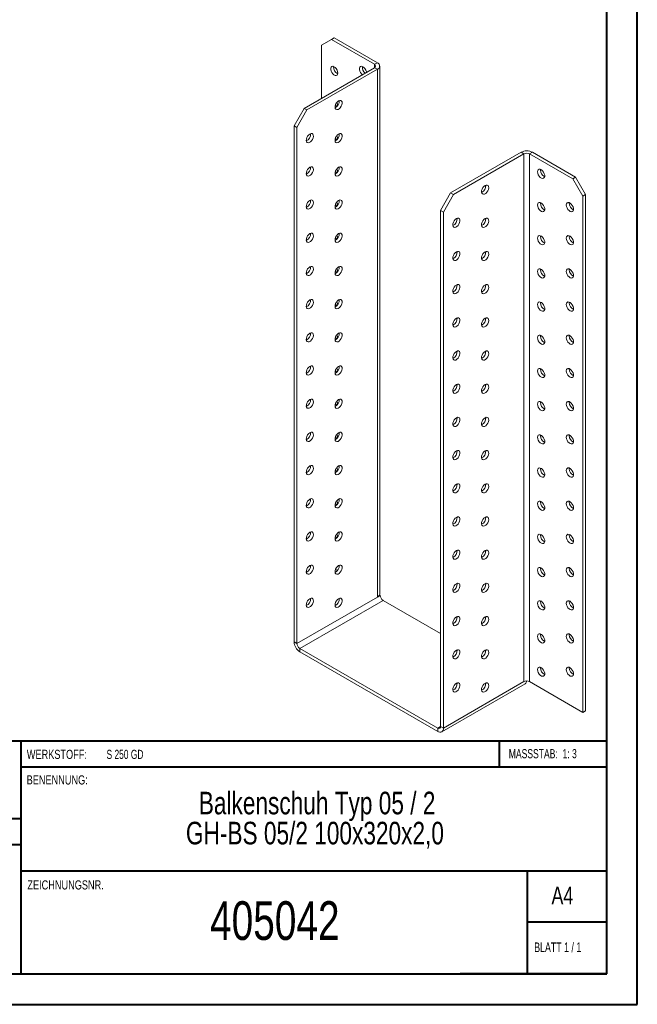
# Model space of a CAD drawing. Header units: millimetres. Extents: x 0 to 210, y 0 to 297.
# Tile 2 of 3: x 109 to 210, y 0 to 162. Entities that reach past the tile are written whole.
import ezdxf

# ---------------------------------------------------------------- set-up
doc = ezdxf.new("R2010")
doc.units = ezdxf.units.MM
doc.styles.add('SLDTEXTSTYLE0', font='TXT', dxfattribs={"width": 0.75})
doc.styles.add('SLDTEXTSTYLE1', font='TXT', dxfattribs={"width": 0.681818})
doc.styles.add('SLDTEXTSTYLE2', font='TXT', dxfattribs={"width": 0.7})
doc.styles.add('SLDTEXTSTYLE3', font='TXT', dxfattribs={"width": 0.6875})

# ---------------------------------------------------------------- blocks, each defined once
blk = doc.blocks.new('SW_NOTE_1')
at = {"color": 0, "linetype": 'Continuous', "lineweight": 0, "char_height": 3.7042, "attachment_point": 2, "style": 'SLDTEXTSTYLE0'}
for s, insert in [('Balkenschuh Typ 05 / 2', (26.74, 4.77)), ('GH-BS 05/2 100x320x2,0', (26.38, -0.16))]:
    blk.add_mtext(s, dxfattribs=dict(at, insert=insert))

msp = doc.modelspace()

# ---------------------------------------------------------------- linework, layer by layer
at = {"color": 7, "linetype": 'Continuous', "lineweight": 40}
for p, q in [((210.08, 0.21), (210.08, 297.21)), ((205.08, 5.21), (205.08, 292.21)), ((205.08, 43.37), (10.11, 43.37)), ((108.91, 43.37), (108.91, 5.12)), ((187.47, 39.12), (187.47, 43.37)), ((205.08, 39.12), (108.91, 39.12)), ((108.91, 30.62), (10.11, 30.62)), ((108.91, 26.37), (10.11, 26.37)), ((108.91, 22.12), (205.08, 22.12)), ((192.08, 5.21), (192.08, 22.21)), ((205.08, 13.71), (192.08, 13.71)), ((10.08, 5.21), (205.08, 5.21)), ((205.08, 5.21), (180.99, 5.21)), ((0.08, 0.21), (210.08, 0.21))]:
    msp.add_line(p, q, dxfattribs=at)
at = {"color": 7, "linetype": 'Continuous', "lineweight": 15}
for p, q in [((159.89, 158.47), (158.24, 157.51)), ((160.36, 158.74), (159.89, 158.47)), ((166.96, 154.39), (159.89, 158.47)), ((167.43, 154.66), (160.36, 158.74)), ((158.24, 157.51), (158.24, 148.81)), ((155.41, 147.17), (166.96, 153.84)), ((155.88, 146.9), (167.43, 153.57)), ((166.96, 154.39), (167.43, 154.66)), ((166.96, 154.39), (166.96, 153.84)), ((166.96, 153.84), (167.43, 153.57)), ((167.43, 67.02), (167.43, 153.57)), ((167.82, 67.56), (167.82, 154.11)), ((153.76, 144.32), (155.41, 147.17)), ((155.41, 147.17), (155.88, 146.9)), ((155.88, 146.9), (154.23, 144.04)), ((154.23, 144.04), (153.76, 144.32)), ((153.76, 59.67), (153.76, 144.32)), ((154.23, 59.4), (154.23, 144.04)), ((179.45, 133.29), (191, 139.96)), ((179.92, 133.02), (191.47, 139.69)), ((191.47, 139.69), (191, 139.96)), ((191.47, 139.69), (191.47, 53.14)), ((192.41, 139.69), (192.88, 139.96)), ((192.41, 53.14), (192.41, 139.69)), ((199.48, 135.61), (192.41, 139.69)), ((199.95, 135.88), (192.88, 139.96)), ((194.18, 137.04), (194.19, 137.16)), ((199.48, 135.61), (199.95, 135.88)), ((199.95, 135.88), (201.6, 133.02)), ((201.13, 132.75), (199.48, 135.61)), ((177.8, 130.44), (179.45, 133.29)), ((179.92, 133.02), (178.27, 130.16)), ((179.45, 133.29), (179.92, 133.02)), ((201.6, 133.02), (201.13, 132.75)), ((201.13, 48.1), (201.13, 132.75)), ((201.6, 48.37), (201.6, 133.02)), ((194.18, 131.59), (194.19, 131.71)), ((198.89, 131.59), (198.9, 131.71)), ((178.27, 130.16), (177.8, 130.44)), ((177.8, 45.79), (177.8, 130.44)), ((178.27, 45.52), (178.27, 130.16)), ((194.18, 126.15), (194.19, 126.27)), ((198.89, 126.15), (198.9, 126.27)), ((194.18, 120.71), (194.19, 120.82)), ((198.89, 120.71), (198.9, 120.82)), ((194.18, 115.26), (194.19, 115.38)), ((198.89, 115.26), (198.9, 115.38)), ((194.18, 109.82), (194.19, 109.94)), ((198.89, 109.82), (198.9, 109.94)), ((194.18, 104.37), (194.19, 104.49)), ((198.89, 104.37), (198.9, 104.49)), ((194.18, 98.93), (194.19, 99.05)), ((198.89, 98.93), (198.9, 99.05)), ((194.18, 93.49), (194.19, 93.61)), ((198.89, 93.49), (198.9, 93.61)), ((194.18, 88.04), (194.19, 88.16)), ((198.89, 88.04), (198.9, 88.16)), ((194.18, 82.6), (194.19, 82.72)), ((198.89, 82.6), (198.9, 82.72)), ((194.18, 77.16), (194.19, 77.28)), ((198.89, 77.16), (198.9, 77.28)), ((160.55, 71.53), (160.87, 71.34)), ((194.18, 71.71), (194.19, 71.83)), ((198.89, 71.71), (198.9, 71.83)), ((167.43, 67.02), (154.23, 59.4)), ((154.7, 58.58), (168.37, 66.47)), ((167.9, 67.29), (167.43, 67.02)), ((167.9, 67.29), (167.77, 67.36)), ((177.8, 61.03), (168.37, 66.47)), ((194.18, 66.27), (194.19, 66.39)), ((198.89, 66.27), (198.9, 66.39)), ((194.18, 60.83), (194.19, 60.94)), ((198.89, 60.83), (198.9, 60.95)), ((154.23, 59.4), (153.76, 59.67)), ((154.7, 58.58), (177.33, 45.52)), ((154.7, 58.58), (154.7, 58.03)), ((154.7, 58.03), (177.33, 44.97)), ((194.18, 55.38), (194.19, 55.5)), ((198.89, 55.38), (198.9, 55.5)), ((177.99, 44.91), (191.66, 52.8)), ((178.27, 45.52), (191.47, 53.14)), ((192.41, 53.14), (201.13, 48.1)), ((201.6, 48.37), (201.13, 48.1)), ((177.8, 45.79), (177.33, 45.52)), ((177.33, 45.52), (177.33, 44.97)), ((177.8, 45.79), (178.27, 45.52))]:
    msp.add_line(p, q, dxfattribs=at)
at = {"color": 7, "linetype": 'Continuous', "lineweight": 15, "flags": 128}
for points in [[(160.95, 152.96), (160.91, 153.2), (160.82, 153.45), (160.68, 153.68), (160.5, 153.87), (160.31, 154), (160.12, 154.06), (159.96, 154.03), (159.84, 153.92), (159.78, 153.74), (159.78, 153.52), (159.84, 153.27), (159.96, 153.03), (160.12, 152.81), (160.31, 152.65), (160.5, 152.55), (160.68, 152.54), (160.82, 152.61), (160.91, 152.75), (160.95, 152.96)], [(165.65, 153.09), (165.63, 153.2), (165.54, 153.45), (165.39, 153.68), (165.22, 153.87), (165.02, 154), (164.83, 154.06), (164.67, 154.03), (164.55, 153.92), (164.49, 153.74), (164.49, 153.52), (164.55, 153.27), (164.67, 153.03), (164.83, 152.81), (164.96, 152.69)], [(161.06, 148.4), (160.87, 148.25), (160.7, 148.05), (160.57, 147.8), (160.49, 147.55), (160.48, 147.32), (160.52, 147.13), (160.63, 147.01), (160.78, 146.96), (160.97, 146.99), (161.16, 147.1), (161.34, 147.28), (161.5, 147.51), (161.6, 147.76), (161.65, 148), (161.63, 148.21), (161.56, 148.37), (161.43, 148.46), (161.25, 148.47), (161.06, 148.4)], [(156.35, 142.95), (156.16, 142.81), (155.99, 142.6), (155.86, 142.36), (155.78, 142.11), (155.76, 141.88), (155.81, 141.69), (155.92, 141.56), (156.07, 141.51), (156.25, 141.55), (156.45, 141.66), (156.63, 141.84), (156.78, 142.06), (156.89, 142.31), (156.94, 142.56), (156.92, 142.77), (156.84, 142.93), (156.71, 143.02), (156.54, 143.03), (156.35, 142.95)], [(161.06, 142.95), (160.87, 142.81), (160.7, 142.6), (160.57, 142.36), (160.49, 142.11), (160.48, 141.88), (160.52, 141.69), (160.63, 141.56), (160.78, 141.51), (160.97, 141.55), (161.16, 141.66), (161.34, 141.84), (161.5, 142.06), (161.6, 142.31), (161.65, 142.56), (161.63, 142.77), (161.56, 142.93), (161.43, 143.02), (161.25, 143.03), (161.06, 142.95)], [(156.35, 137.51), (156.16, 137.36), (155.99, 137.16), (155.86, 136.92), (155.78, 136.67), (155.76, 136.44), (155.81, 136.25), (155.92, 136.12), (156.07, 136.07), (156.25, 136.1), (156.45, 136.22), (156.63, 136.39), (156.78, 136.62), (156.89, 136.87), (156.94, 137.11), (156.92, 137.33), (156.84, 137.49), (156.71, 137.58), (156.54, 137.58), (156.35, 137.51)], [(161.06, 137.51), (160.87, 137.36), (160.7, 137.16), (160.57, 136.92), (160.49, 136.67), (160.48, 136.44), (160.52, 136.25), (160.63, 136.12), (160.78, 136.07), (160.97, 136.1), (161.16, 136.22), (161.34, 136.39), (161.5, 136.62), (161.6, 136.87), (161.65, 137.11), (161.63, 137.33), (161.56, 137.49), (161.43, 137.58), (161.25, 137.58), (161.06, 137.51)], [(193.71, 136.76), (193.74, 136.97), (193.83, 137.11), (193.98, 137.18), (194.15, 137.17), (194.35, 137.07), (194.53, 136.91), (194.7, 136.69), (194.82, 136.45), (194.88, 136.2), (194.88, 135.98), (194.82, 135.8), (194.7, 135.69), (194.53, 135.66), (194.35, 135.72), (194.15, 135.85), (193.98, 136.04), (193.83, 136.27), (193.74, 136.52), (193.71, 136.76)], [(185.11, 134.52), (184.91, 134.37), (184.74, 134.17), (184.61, 133.93), (184.53, 133.68), (184.52, 133.44), (184.57, 133.25), (184.67, 133.13), (184.82, 133.08), (185.01, 133.11), (185.2, 133.22), (185.39, 133.4), (185.54, 133.63), (185.64, 133.88), (185.69, 134.12), (185.68, 134.34), (185.6, 134.5), (185.47, 134.58), (185.3, 134.59), (185.11, 134.52)], [(156.35, 132.07), (156.16, 131.92), (155.99, 131.72), (155.86, 131.47), (155.78, 131.22), (155.76, 130.99), (155.81, 130.8), (155.92, 130.68), (156.07, 130.63), (156.25, 130.66), (156.45, 130.77), (156.63, 130.95), (156.78, 131.18), (156.89, 131.43), (156.94, 131.67), (156.92, 131.88), (156.84, 132.04), (156.71, 132.13), (156.54, 132.14), (156.35, 132.07)], [(161.06, 132.07), (160.87, 131.92), (160.7, 131.71), (160.57, 131.47), (160.49, 131.22), (160.48, 130.99), (160.52, 130.8), (160.63, 130.68), (160.78, 130.63), (160.97, 130.66), (161.16, 130.77), (161.34, 130.95), (161.5, 131.18), (161.6, 131.42), (161.65, 131.67), (161.63, 131.88), (161.56, 132.04), (161.43, 132.13), (161.25, 132.14), (161.06, 132.07)], [(193.71, 131.32), (193.74, 131.52), (193.83, 131.67), (193.98, 131.74), (194.15, 131.72), (194.35, 131.63), (194.53, 131.47), (194.7, 131.25), (194.82, 131), (194.88, 130.76), (194.88, 130.53), (194.82, 130.36), (194.7, 130.25), (194.53, 130.22), (194.35, 130.27), (194.15, 130.4), (193.98, 130.6), (193.83, 130.83), (193.74, 131.08), (193.71, 131.32)], [(198.42, 131.32), (198.45, 131.52), (198.55, 131.67), (198.69, 131.74), (198.87, 131.72), (199.06, 131.63), (199.25, 131.47), (199.41, 131.25), (199.53, 131.01), (199.59, 130.76), (199.59, 130.53), (199.53, 130.36), (199.41, 130.25), (199.25, 130.22), (199.06, 130.27), (198.87, 130.4), (198.69, 130.6), (198.55, 130.83), (198.45, 131.08), (198.42, 131.32)], [(180.39, 129.08), (180.2, 128.93), (180.03, 128.72), (179.9, 128.48), (179.82, 128.23), (179.8, 128), (179.85, 127.81), (179.96, 127.68), (180.11, 127.64), (180.29, 127.67), (180.49, 127.78), (180.67, 127.96), (180.82, 128.18), (180.93, 128.43), (180.98, 128.68), (180.96, 128.89), (180.88, 129.05), (180.75, 129.14), (180.58, 129.15), (180.39, 129.08)], [(185.11, 129.08), (184.91, 128.93), (184.74, 128.72), (184.61, 128.48), (184.53, 128.23), (184.52, 128), (184.57, 127.81), (184.67, 127.68), (184.82, 127.63), (185.01, 127.67), (185.2, 127.78), (185.39, 127.96), (185.54, 128.18), (185.64, 128.43), (185.69, 128.68), (185.68, 128.89), (185.6, 129.05), (185.47, 129.14), (185.3, 129.15), (185.11, 129.08)], [(156.35, 126.62), (156.16, 126.48), (155.99, 126.27), (155.86, 126.03), (155.78, 125.78), (155.76, 125.55), (155.81, 125.36), (155.92, 125.23), (156.07, 125.18), (156.25, 125.22), (156.45, 125.33), (156.63, 125.51), (156.78, 125.73), (156.89, 125.98), (156.94, 126.23), (156.92, 126.44), (156.84, 126.6), (156.71, 126.69), (156.54, 126.7), (156.35, 126.62)], [(161.06, 126.62), (160.87, 126.48), (160.7, 126.27), (160.57, 126.03), (160.49, 125.78), (160.48, 125.55), (160.52, 125.36), (160.63, 125.23), (160.78, 125.18), (160.97, 125.22), (161.16, 125.33), (161.34, 125.51), (161.5, 125.73), (161.6, 125.98), (161.65, 126.23), (161.63, 126.44), (161.56, 126.6), (161.43, 126.69), (161.25, 126.7), (161.06, 126.62)], [(193.71, 125.88), (193.74, 126.08), (193.83, 126.22), (193.98, 126.29), (194.15, 126.28), (194.35, 126.19), (194.53, 126.02), (194.7, 125.81), (194.82, 125.56), (194.88, 125.31), (194.88, 125.09), (194.82, 124.91), (194.7, 124.81), (194.53, 124.78), (194.35, 124.83), (194.15, 124.96), (193.98, 125.15), (193.83, 125.39), (193.74, 125.64), (193.71, 125.88)], [(198.42, 125.88), (198.45, 126.08), (198.55, 126.22), (198.69, 126.29), (198.87, 126.28), (199.06, 126.19), (199.25, 126.02), (199.41, 125.81), (199.53, 125.56), (199.59, 125.31), (199.59, 125.09), (199.53, 124.91), (199.41, 124.81), (199.25, 124.78), (199.06, 124.83), (198.87, 124.96), (198.69, 125.15), (198.55, 125.39), (198.45, 125.64), (198.42, 125.88)], [(180.39, 123.63), (180.2, 123.48), (180.03, 123.28), (179.9, 123.04), (179.82, 122.79), (179.8, 122.56), (179.85, 122.37), (179.96, 122.24), (180.11, 122.19), (180.29, 122.22), (180.49, 122.34), (180.67, 122.52), (180.82, 122.74), (180.93, 122.99), (180.98, 123.23), (180.96, 123.45), (180.88, 123.61), (180.75, 123.7), (180.58, 123.71), (180.39, 123.63)], [(185.11, 123.63), (184.91, 123.48), (184.74, 123.28), (184.61, 123.04), (184.53, 122.79), (184.52, 122.56), (184.57, 122.37), (184.67, 122.24), (184.82, 122.19), (185.01, 122.22), (185.2, 122.34), (185.39, 122.51), (185.54, 122.74), (185.64, 122.99), (185.69, 123.23), (185.68, 123.45), (185.6, 123.61), (185.47, 123.7), (185.3, 123.71), (185.11, 123.63)], [(156.35, 121.18), (156.16, 121.03), (155.99, 120.83), (155.86, 120.59), (155.78, 120.34), (155.76, 120.1), (155.81, 119.92), (155.92, 119.79), (156.07, 119.74), (156.25, 119.77), (156.45, 119.88), (156.63, 120.06), (156.78, 120.29), (156.89, 120.54), (156.94, 120.78), (156.92, 121), (156.84, 121.16), (156.71, 121.25), (156.54, 121.25), (156.35, 121.18)], [(161.06, 121.18), (160.87, 121.03), (160.7, 120.83), (160.57, 120.59), (160.49, 120.34), (160.48, 120.1), (160.52, 119.91), (160.63, 119.79), (160.78, 119.74), (160.97, 119.77), (161.16, 119.88), (161.34, 120.06), (161.5, 120.29), (161.6, 120.54), (161.65, 120.78), (161.63, 121), (161.56, 121.16), (161.43, 121.25), (161.25, 121.25), (161.06, 121.18)], [(193.71, 120.43), (193.74, 120.64), (193.83, 120.78), (193.98, 120.85), (194.15, 120.84), (194.35, 120.74), (194.53, 120.58), (194.7, 120.36), (194.82, 120.12), (194.88, 119.87), (194.88, 119.65), (194.82, 119.47), (194.7, 119.36), (194.53, 119.33), (194.35, 119.39), (194.15, 119.52), (193.98, 119.71), (193.83, 119.94), (193.74, 120.19), (193.71, 120.43)], [(198.42, 120.43), (198.45, 120.64), (198.55, 120.78), (198.69, 120.85), (198.87, 120.84), (199.06, 120.74), (199.25, 120.58), (199.41, 120.36), (199.53, 120.12), (199.59, 119.87), (199.59, 119.65), (199.53, 119.47), (199.41, 119.36), (199.25, 119.33), (199.06, 119.39), (198.87, 119.52), (198.69, 119.71), (198.55, 119.94), (198.45, 120.19), (198.42, 120.43)], [(180.39, 118.19), (180.2, 118.04), (180.03, 117.84), (179.9, 117.6), (179.82, 117.35), (179.8, 117.11), (179.85, 116.92), (179.96, 116.8), (180.11, 116.75), (180.29, 116.78), (180.49, 116.89), (180.67, 117.07), (180.82, 117.3), (180.93, 117.55), (180.98, 117.79), (180.96, 118.01), (180.88, 118.17), (180.75, 118.25), (180.58, 118.26), (180.39, 118.19)], [(185.11, 118.19), (184.91, 118.04), (184.74, 117.84), (184.61, 117.6), (184.53, 117.35), (184.52, 117.11), (184.57, 116.92), (184.67, 116.8), (184.82, 116.75), (185.01, 116.78), (185.2, 116.89), (185.39, 117.07), (185.54, 117.3), (185.64, 117.55), (185.69, 117.79), (185.68, 118), (185.6, 118.16), (185.47, 118.25), (185.3, 118.26), (185.11, 118.19)], [(156.35, 115.74), (156.16, 115.59), (155.99, 115.38), (155.86, 115.14), (155.78, 114.89), (155.76, 114.66), (155.81, 114.47), (155.92, 114.35), (156.07, 114.3), (156.25, 114.33), (156.45, 114.44), (156.63, 114.62), (156.78, 114.85), (156.89, 115.09), (156.94, 115.34), (156.92, 115.55), (156.84, 115.71), (156.71, 115.8), (156.54, 115.81), (156.35, 115.74)], [(161.06, 115.74), (160.87, 115.59), (160.7, 115.38), (160.57, 115.14), (160.49, 114.89), (160.48, 114.66), (160.52, 114.47), (160.63, 114.34), (160.78, 114.3), (160.97, 114.33), (161.16, 114.44), (161.34, 114.62), (161.5, 114.85), (161.6, 115.09), (161.65, 115.34), (161.63, 115.55), (161.56, 115.71), (161.43, 115.8), (161.25, 115.81), (161.06, 115.74)], [(193.71, 114.99), (193.74, 115.19), (193.83, 115.34), (193.98, 115.41), (194.15, 115.39), (194.35, 115.3), (194.53, 115.14), (194.7, 114.92), (194.82, 114.67), (194.88, 114.43), (194.88, 114.2), (194.82, 114.03), (194.7, 113.92), (194.53, 113.89), (194.35, 113.94), (194.15, 114.07), (193.98, 114.27), (193.83, 114.5), (193.74, 114.75), (193.71, 114.99)], [(198.42, 114.99), (198.45, 115.19), (198.55, 115.34), (198.69, 115.41), (198.87, 115.39), (199.06, 115.3), (199.25, 115.14), (199.41, 114.92), (199.53, 114.67), (199.59, 114.43), (199.59, 114.2), (199.53, 114.03), (199.41, 113.92), (199.25, 113.89), (199.06, 113.94), (198.87, 114.07), (198.69, 114.27), (198.55, 114.5), (198.45, 114.75), (198.42, 114.99)], [(180.39, 112.75), (180.2, 112.6), (180.03, 112.39), (179.9, 112.15), (179.82, 111.9), (179.8, 111.67), (179.85, 111.48), (179.96, 111.35), (180.11, 111.3), (180.29, 111.34), (180.49, 111.45), (180.67, 111.63), (180.82, 111.85), (180.93, 112.1), (180.98, 112.35), (180.96, 112.56), (180.88, 112.72), (180.75, 112.81), (180.58, 112.82), (180.39, 112.75)], [(185.11, 112.74), (184.91, 112.6), (184.74, 112.39), (184.61, 112.15), (184.53, 111.9), (184.52, 111.67), (184.57, 111.48), (184.67, 111.35), (184.82, 111.3), (185.01, 111.34), (185.2, 111.45), (185.39, 111.63), (185.54, 111.85), (185.64, 112.1), (185.69, 112.35), (185.68, 112.56), (185.6, 112.72), (185.47, 112.81), (185.3, 112.82), (185.11, 112.74)], [(156.35, 110.29), (156.16, 110.15), (155.99, 109.94), (155.86, 109.7), (155.78, 109.45), (155.76, 109.22), (155.81, 109.03), (155.92, 108.9), (156.07, 108.85), (156.25, 108.89), (156.45, 109), (156.63, 109.18), (156.78, 109.4), (156.89, 109.65), (156.94, 109.9), (156.92, 110.11), (156.84, 110.27), (156.71, 110.36), (156.54, 110.37), (156.35, 110.29)], [(161.06, 110.29), (160.87, 110.15), (160.7, 109.94), (160.57, 109.7), (160.49, 109.45), (160.48, 109.22), (160.52, 109.03), (160.63, 108.9), (160.78, 108.85), (160.97, 108.89), (161.16, 109), (161.34, 109.18), (161.5, 109.4), (161.6, 109.65), (161.65, 109.9), (161.63, 110.11), (161.56, 110.27), (161.43, 110.36), (161.25, 110.37), (161.06, 110.29)], [(193.71, 109.55), (193.74, 109.75), (193.83, 109.89), (193.98, 109.96), (194.15, 109.95), (194.35, 109.86), (194.53, 109.69), (194.7, 109.48), (194.82, 109.23), (194.88, 108.98), (194.88, 108.76), (194.82, 108.58), (194.7, 108.47), (194.53, 108.45), (194.35, 108.5), (194.15, 108.63), (193.98, 108.82), (193.83, 109.06), (193.74, 109.31), (193.71, 109.55)], [(198.42, 109.55), (198.45, 109.75), (198.55, 109.89), (198.69, 109.96), (198.87, 109.95), (199.06, 109.86), (199.25, 109.69), (199.41, 109.48), (199.53, 109.23), (199.59, 108.98), (199.59, 108.76), (199.53, 108.58), (199.41, 108.48), (199.25, 108.45), (199.06, 108.5), (198.87, 108.63), (198.69, 108.82), (198.55, 109.06), (198.45, 109.31), (198.42, 109.55)], [(180.39, 107.3), (180.2, 107.15), (180.03, 106.95), (179.9, 106.71), (179.82, 106.46), (179.8, 106.23), (179.85, 106.04), (179.96, 105.91), (180.11, 105.86), (180.29, 105.89), (180.49, 106.01), (180.67, 106.18), (180.82, 106.41), (180.93, 106.66), (180.98, 106.9), (180.96, 107.12), (180.88, 107.28), (180.75, 107.37), (180.58, 107.38), (180.39, 107.3)], [(185.11, 107.3), (184.91, 107.15), (184.74, 106.95), (184.61, 106.71), (184.53, 106.46), (184.52, 106.23), (184.57, 106.04), (184.67, 105.91), (184.82, 105.86), (185.01, 105.89), (185.2, 106.01), (185.39, 106.18), (185.54, 106.41), (185.64, 106.66), (185.69, 106.9), (185.68, 107.12), (185.6, 107.28), (185.47, 107.37), (185.3, 107.37), (185.11, 107.3)], [(156.35, 104.85), (156.16, 104.7), (155.99, 104.5), (155.86, 104.26), (155.78, 104.01), (155.76, 103.77), (155.81, 103.58), (155.92, 103.46), (156.07, 103.41), (156.25, 103.44), (156.45, 103.55), (156.63, 103.73), (156.78, 103.96), (156.89, 104.21), (156.94, 104.45), (156.92, 104.67), (156.84, 104.83), (156.71, 104.92), (156.54, 104.92), (156.35, 104.85)], [(161.06, 104.85), (160.87, 104.7), (160.7, 104.5), (160.57, 104.26), (160.49, 104.01), (160.48, 103.77), (160.52, 103.58), (160.63, 103.46), (160.78, 103.41), (160.97, 103.44), (161.16, 103.55), (161.34, 103.73), (161.5, 103.96), (161.6, 104.21), (161.65, 104.45), (161.63, 104.67), (161.56, 104.83), (161.43, 104.91), (161.25, 104.92), (161.06, 104.85)], [(193.71, 104.1), (193.74, 104.3), (193.83, 104.45), (193.98, 104.52), (194.15, 104.51), (194.35, 104.41), (194.53, 104.25), (194.7, 104.03), (194.82, 103.79), (194.88, 103.54), (194.88, 103.31), (194.82, 103.14), (194.7, 103.03), (194.53, 103), (194.35, 103.06), (194.15, 103.19), (193.98, 103.38), (193.83, 103.61), (193.74, 103.86), (193.71, 104.1)], [(198.42, 104.1), (198.45, 104.31), (198.55, 104.45), (198.69, 104.52), (198.87, 104.51), (199.06, 104.41), (199.25, 104.25), (199.41, 104.03), (199.53, 103.79), (199.59, 103.54), (199.59, 103.32), (199.53, 103.14), (199.41, 103.03), (199.25, 103), (199.06, 103.06), (198.87, 103.19), (198.69, 103.38), (198.55, 103.61), (198.45, 103.86), (198.42, 104.1)], [(180.39, 101.86), (180.2, 101.71), (180.03, 101.51), (179.9, 101.26), (179.82, 101.01), (179.8, 100.78), (179.85, 100.59), (179.96, 100.47), (180.11, 100.42), (180.29, 100.45), (180.49, 100.56), (180.67, 100.74), (180.82, 100.97), (180.93, 101.22), (180.98, 101.46), (180.96, 101.67), (180.88, 101.83), (180.75, 101.92), (180.58, 101.93), (180.39, 101.86)], [(185.11, 101.86), (184.91, 101.71), (184.74, 101.5), (184.61, 101.26), (184.53, 101.01), (184.52, 100.78), (184.57, 100.59), (184.67, 100.47), (184.82, 100.42), (185.01, 100.45), (185.2, 100.56), (185.39, 100.74), (185.54, 100.97), (185.64, 101.22), (185.69, 101.46), (185.68, 101.67), (185.6, 101.83), (185.47, 101.92), (185.3, 101.93), (185.11, 101.86)], [(156.35, 99.41), (156.16, 99.26), (155.99, 99.05), (155.86, 98.81), (155.78, 98.56), (155.76, 98.33), (155.81, 98.14), (155.92, 98.01), (156.07, 97.97), (156.25, 98), (156.45, 98.11), (156.63, 98.29), (156.78, 98.51), (156.89, 98.76), (156.94, 99.01), (156.92, 99.22), (156.84, 99.38), (156.71, 99.47), (156.54, 99.48), (156.35, 99.41)], [(161.06, 99.41), (160.87, 99.26), (160.7, 99.05), (160.57, 98.81), (160.49, 98.56), (160.48, 98.33), (160.52, 98.14), (160.63, 98.01), (160.78, 97.96), (160.97, 98), (161.16, 98.11), (161.34, 98.29), (161.5, 98.51), (161.6, 98.76), (161.65, 99.01), (161.63, 99.22), (161.56, 99.38), (161.43, 99.47), (161.25, 99.48), (161.06, 99.41)], [(193.71, 98.66), (193.74, 98.86), (193.83, 99.01), (193.98, 99.07), (194.15, 99.06), (194.35, 98.97), (194.53, 98.81), (194.7, 98.59), (194.82, 98.34), (194.88, 98.1), (194.88, 97.87), (194.82, 97.7), (194.7, 97.59), (194.53, 97.56), (194.35, 97.61), (194.15, 97.74), (193.98, 97.94), (193.83, 98.17), (193.74, 98.42), (193.71, 98.66)], [(198.42, 98.66), (198.45, 98.86), (198.55, 99.01), (198.69, 99.07), (198.87, 99.06), (199.06, 98.97), (199.25, 98.81), (199.41, 98.59), (199.53, 98.34), (199.59, 98.1), (199.59, 97.87), (199.53, 97.7), (199.41, 97.59), (199.25, 97.56), (199.06, 97.61), (198.87, 97.74), (198.69, 97.94), (198.55, 98.17), (198.45, 98.42), (198.42, 98.66)], [(180.39, 96.41), (180.2, 96.27), (180.03, 96.06), (179.9, 95.82), (179.82, 95.57), (179.8, 95.34), (179.85, 95.15), (179.96, 95.02), (180.11, 94.97), (180.29, 95.01), (180.49, 95.12), (180.67, 95.3), (180.82, 95.52), (180.93, 95.77), (180.98, 96.02), (180.96, 96.23), (180.88, 96.39), (180.75, 96.48), (180.58, 96.49), (180.39, 96.41)], [(185.11, 96.41), (184.91, 96.27), (184.74, 96.06), (184.61, 95.82), (184.53, 95.57), (184.52, 95.34), (184.57, 95.15), (184.67, 95.02), (184.82, 94.97), (185.01, 95.01), (185.2, 95.12), (185.39, 95.3), (185.54, 95.52), (185.64, 95.77), (185.69, 96.02), (185.68, 96.23), (185.6, 96.39), (185.47, 96.48), (185.3, 96.49), (185.11, 96.41)], [(156.35, 93.96), (156.16, 93.82), (155.99, 93.61), (155.86, 93.37), (155.78, 93.12), (155.76, 92.89), (155.81, 92.7), (155.92, 92.57), (156.07, 92.52), (156.25, 92.55), (156.45, 92.67), (156.63, 92.85), (156.78, 93.07), (156.89, 93.32), (156.94, 93.56), (156.92, 93.78), (156.84, 93.94), (156.71, 94.03), (156.54, 94.04), (156.35, 93.96)], [(161.06, 93.96), (160.87, 93.81), (160.7, 93.61), (160.57, 93.37), (160.49, 93.12), (160.48, 92.89), (160.52, 92.7), (160.63, 92.57), (160.78, 92.52), (160.97, 92.55), (161.16, 92.67), (161.34, 92.84), (161.5, 93.07), (161.6, 93.32), (161.65, 93.56), (161.63, 93.78), (161.56, 93.94), (161.43, 94.03), (161.25, 94.04), (161.06, 93.96)], [(193.71, 93.22), (193.74, 93.42), (193.83, 93.56), (193.98, 93.63), (194.15, 93.62), (194.35, 93.53), (194.53, 93.36), (194.7, 93.15), (194.82, 92.9), (194.88, 92.65), (194.88, 92.43), (194.82, 92.25), (194.7, 92.14), (194.53, 92.12), (194.35, 92.17), (194.15, 92.3), (193.98, 92.49), (193.83, 92.73), (193.74, 92.98), (193.71, 93.22)], [(198.42, 93.22), (198.45, 93.42), (198.55, 93.56), (198.69, 93.63), (198.87, 93.62), (199.06, 93.53), (199.25, 93.36), (199.41, 93.15), (199.53, 92.9), (199.59, 92.65), (199.59, 92.43), (199.53, 92.25), (199.41, 92.14), (199.25, 92.12), (199.06, 92.17), (198.87, 92.3), (198.69, 92.49), (198.55, 92.73), (198.45, 92.98), (198.42, 93.22)], [(180.39, 90.97), (180.2, 90.82), (180.03, 90.62), (179.9, 90.38), (179.82, 90.13), (179.8, 89.89), (179.85, 89.71), (179.96, 89.58), (180.11, 89.53), (180.29, 89.56), (180.49, 89.68), (180.67, 89.85), (180.82, 90.08), (180.93, 90.33), (180.98, 90.57), (180.96, 90.79), (180.88, 90.95), (180.75, 91.04), (180.58, 91.04), (180.39, 90.97)], [(185.11, 90.97), (184.91, 90.82), (184.74, 90.62), (184.61, 90.38), (184.53, 90.13), (184.52, 89.89), (184.57, 89.7), (184.67, 89.58), (184.82, 89.53), (185.01, 89.56), (185.2, 89.67), (185.39, 89.85), (185.54, 90.08), (185.64, 90.33), (185.69, 90.57), (185.68, 90.79), (185.6, 90.95), (185.47, 91.04), (185.3, 91.04), (185.11, 90.97)], [(156.35, 88.52), (156.16, 88.37), (155.99, 88.17), (155.86, 87.93), (155.78, 87.68), (155.76, 87.44), (155.81, 87.25), (155.92, 87.13), (156.07, 87.08), (156.25, 87.11), (156.45, 87.22), (156.63, 87.4), (156.78, 87.63), (156.89, 87.88), (156.94, 88.12), (156.92, 88.34), (156.84, 88.5), (156.71, 88.58), (156.54, 88.59), (156.35, 88.52)], [(161.06, 88.52), (160.87, 88.37), (160.7, 88.17), (160.57, 87.93), (160.49, 87.68), (160.48, 87.44), (160.52, 87.25), (160.63, 87.13), (160.78, 87.08), (160.97, 87.11), (161.16, 87.22), (161.34, 87.4), (161.5, 87.63), (161.6, 87.88), (161.65, 88.12), (161.63, 88.33), (161.56, 88.49), (161.43, 88.58), (161.25, 88.59), (161.06, 88.52)], [(193.71, 87.77), (193.74, 87.97), (193.83, 88.12), (193.98, 88.19), (194.15, 88.17), (194.35, 88.08), (194.53, 87.92), (194.7, 87.7), (194.82, 87.46), (194.88, 87.21), (194.88, 86.98), (194.82, 86.81), (194.7, 86.7), (194.53, 86.67), (194.35, 86.73), (194.15, 86.86), (193.98, 87.05), (193.83, 87.28), (193.74, 87.53), (193.71, 87.77)], [(198.42, 87.77), (198.45, 87.97), (198.55, 88.12), (198.69, 88.19), (198.87, 88.18), (199.06, 88.08), (199.25, 87.92), (199.41, 87.7), (199.53, 87.46), (199.59, 87.21), (199.59, 86.98), (199.53, 86.81), (199.41, 86.7), (199.25, 86.67), (199.06, 86.73), (198.87, 86.86), (198.69, 87.05), (198.55, 87.28), (198.45, 87.53), (198.42, 87.77)], [(180.39, 85.53), (180.2, 85.38), (180.03, 85.17), (179.9, 84.93), (179.82, 84.68), (179.8, 84.45), (179.85, 84.26), (179.96, 84.14), (180.11, 84.09), (180.29, 84.12), (180.49, 84.23), (180.67, 84.41), (180.82, 84.64), (180.93, 84.88), (180.98, 85.13), (180.96, 85.34), (180.88, 85.5), (180.75, 85.59), (180.58, 85.6), (180.39, 85.53)], [(185.11, 85.53), (184.91, 85.38), (184.74, 85.17), (184.61, 84.93), (184.53, 84.68), (184.52, 84.45), (184.57, 84.26), (184.67, 84.14), (184.82, 84.09), (185.01, 84.12), (185.2, 84.23), (185.39, 84.41), (185.54, 84.64), (185.64, 84.88), (185.69, 85.13), (185.68, 85.34), (185.6, 85.5), (185.47, 85.59), (185.3, 85.6), (185.11, 85.53)], [(156.35, 83.08), (156.16, 82.93), (155.99, 82.72), (155.86, 82.48), (155.78, 82.23), (155.76, 82), (155.81, 81.81), (155.92, 81.68), (156.07, 81.63), (156.25, 81.67), (156.45, 81.78), (156.63, 81.96), (156.78, 82.18), (156.89, 82.43), (156.94, 82.68), (156.92, 82.89), (156.84, 83.05), (156.71, 83.14), (156.54, 83.15), (156.35, 83.08)], [(161.06, 83.07), (160.87, 82.93), (160.7, 82.72), (160.57, 82.48), (160.49, 82.23), (160.48, 82), (160.52, 81.81), (160.63, 81.68), (160.78, 81.63), (160.97, 81.67), (161.16, 81.78), (161.34, 81.96), (161.5, 82.18), (161.6, 82.43), (161.65, 82.68), (161.63, 82.89), (161.56, 83.05), (161.43, 83.14), (161.25, 83.15), (161.06, 83.07)], [(193.71, 82.33), (193.74, 82.53), (193.83, 82.67), (193.98, 82.74), (194.15, 82.73), (194.35, 82.64), (194.53, 82.47), (194.7, 82.26), (194.82, 82.01), (194.88, 81.76), (194.88, 81.54), (194.82, 81.36), (194.7, 81.26), (194.53, 81.23), (194.35, 81.28), (194.15, 81.41), (193.98, 81.6), (193.83, 81.84), (193.74, 82.09), (193.71, 82.33)], [(198.42, 82.33), (198.45, 82.53), (198.55, 82.67), (198.69, 82.74), (198.87, 82.73), (199.06, 82.64), (199.25, 82.47), (199.41, 82.26), (199.53, 82.01), (199.59, 81.76), (199.59, 81.54), (199.53, 81.37), (199.41, 81.26), (199.25, 81.23), (199.06, 81.28), (198.87, 81.41), (198.69, 81.6), (198.55, 81.84), (198.45, 82.09), (198.42, 82.33)], [(180.39, 80.08), (180.2, 79.94), (180.03, 79.73), (179.9, 79.49), (179.82, 79.24), (179.8, 79.01), (179.85, 78.82), (179.96, 78.69), (180.11, 78.64), (180.29, 78.68), (180.49, 78.79), (180.67, 78.97), (180.82, 79.19), (180.93, 79.44), (180.98, 79.69), (180.96, 79.9), (180.88, 80.06), (180.75, 80.15), (180.58, 80.16), (180.39, 80.08)], [(185.11, 80.08), (184.91, 79.94), (184.74, 79.73), (184.61, 79.49), (184.53, 79.24), (184.52, 79.01), (184.57, 78.82), (184.67, 78.69), (184.82, 78.64), (185.01, 78.68), (185.2, 78.79), (185.39, 78.97), (185.54, 79.19), (185.64, 79.44), (185.69, 79.69), (185.68, 79.9), (185.6, 80.06), (185.47, 80.15), (185.3, 80.16), (185.11, 80.08)], [(156.35, 77.63), (156.16, 77.48), (155.99, 77.28), (155.86, 77.04), (155.78, 76.79), (155.76, 76.56), (155.81, 76.37), (155.92, 76.24), (156.07, 76.19), (156.25, 76.22), (156.45, 76.34), (156.63, 76.51), (156.78, 76.74), (156.89, 76.99), (156.94, 77.23), (156.92, 77.45), (156.84, 77.61), (156.71, 77.7), (156.54, 77.71), (156.35, 77.63)], [(161.06, 77.63), (160.87, 77.48), (160.7, 77.28), (160.57, 77.04), (160.49, 76.79), (160.48, 76.56), (160.52, 76.37), (160.63, 76.24), (160.78, 76.19), (160.97, 76.22), (161.16, 76.34), (161.34, 76.51), (161.5, 76.74), (161.6, 76.99), (161.65, 77.23), (161.63, 77.45), (161.56, 77.61), (161.43, 77.7), (161.25, 77.7), (161.06, 77.63)], [(193.71, 76.88), (193.74, 77.09), (193.83, 77.23), (193.98, 77.3), (194.15, 77.29), (194.35, 77.19), (194.53, 77.03), (194.7, 76.81), (194.82, 76.57), (194.88, 76.32), (194.88, 76.1), (194.82, 75.92), (194.7, 75.81), (194.53, 75.78), (194.35, 75.84), (194.15, 75.97), (193.98, 76.16), (193.83, 76.39), (193.74, 76.65), (193.71, 76.88)], [(198.42, 76.88), (198.45, 77.09), (198.55, 77.23), (198.69, 77.3), (198.87, 77.29), (199.06, 77.19), (199.25, 77.03), (199.41, 76.81), (199.53, 76.57), (199.59, 76.32), (199.59, 76.1), (199.53, 75.92), (199.41, 75.81), (199.25, 75.78), (199.06, 75.84), (198.87, 75.97), (198.69, 76.16), (198.55, 76.4), (198.45, 76.65), (198.42, 76.88)], [(180.39, 74.64), (180.2, 74.49), (180.03, 74.29), (179.9, 74.05), (179.82, 73.8), (179.8, 73.56), (179.85, 73.37), (179.96, 73.25), (180.11, 73.2), (180.29, 73.23), (180.49, 73.34), (180.67, 73.52), (180.82, 73.75), (180.93, 74), (180.98, 74.24), (180.96, 74.46), (180.88, 74.62), (180.75, 74.71), (180.58, 74.71), (180.39, 74.64)], [(185.11, 74.64), (184.91, 74.49), (184.74, 74.29), (184.61, 74.05), (184.53, 73.8), (184.52, 73.56), (184.57, 73.37), (184.67, 73.25), (184.82, 73.2), (185.01, 73.23), (185.2, 73.34), (185.39, 73.52), (185.54, 73.75), (185.64, 74), (185.69, 74.24), (185.68, 74.46), (185.6, 74.62), (185.47, 74.7), (185.3, 74.71), (185.11, 74.64)], [(156.35, 72.19), (156.16, 72.04), (155.99, 71.84), (155.86, 71.59), (155.78, 71.34), (155.76, 71.11), (155.81, 70.92), (155.92, 70.8), (156.07, 70.75), (156.25, 70.78), (156.45, 70.89), (156.63, 71.07), (156.78, 71.3), (156.89, 71.55), (156.94, 71.79), (156.92, 72), (156.84, 72.16), (156.71, 72.25), (156.54, 72.26), (156.35, 72.19)], [(161.06, 72.19), (160.87, 72.04), (160.7, 71.84), (160.57, 71.59), (160.49, 71.34), (160.48, 71.11), (160.52, 70.92), (160.63, 70.8), (160.78, 70.75), (160.97, 70.78), (161.16, 70.89), (161.34, 71.07), (161.5, 71.3), (161.6, 71.55), (161.65, 71.79), (161.63, 72), (161.56, 72.16), (161.43, 72.25), (161.25, 72.26), (161.06, 72.19)], [(193.71, 71.44), (193.74, 71.64), (193.83, 71.79), (193.98, 71.86), (194.15, 71.84), (194.35, 71.75), (194.53, 71.59), (194.7, 71.37), (194.82, 71.13), (194.88, 70.88), (194.88, 70.65), (194.82, 70.48), (194.7, 70.37), (194.53, 70.34), (194.35, 70.39), (194.15, 70.52), (193.98, 70.72), (193.83, 70.95), (193.74, 71.2), (193.71, 71.44)], [(198.42, 71.44), (198.45, 71.64), (198.55, 71.79), (198.69, 71.86), (198.87, 71.84), (199.06, 71.75), (199.25, 71.59), (199.41, 71.37), (199.53, 71.13), (199.59, 70.88), (199.59, 70.65), (199.53, 70.48), (199.41, 70.37), (199.25, 70.34), (199.06, 70.39), (198.87, 70.52), (198.69, 70.72), (198.55, 70.95), (198.45, 71.2), (198.42, 71.44)], [(180.39, 69.2), (180.2, 69.05), (180.03, 68.84), (179.9, 68.6), (179.82, 68.35), (179.8, 68.12), (179.85, 67.93), (179.96, 67.8), (180.11, 67.76), (180.29, 67.79), (180.49, 67.9), (180.67, 68.08), (180.82, 68.31), (180.93, 68.55), (180.98, 68.8), (180.96, 69.01), (180.88, 69.17), (180.75, 69.26), (180.58, 69.27), (180.39, 69.2)], [(185.11, 69.2), (184.91, 69.05), (184.74, 68.84), (184.61, 68.6), (184.53, 68.35), (184.52, 68.12), (184.57, 67.93), (184.67, 67.8), (184.82, 67.75), (185.01, 67.79), (185.2, 67.9), (185.39, 68.08), (185.54, 68.3), (185.64, 68.55), (185.69, 68.8), (185.68, 69.01), (185.6, 69.17), (185.47, 69.26), (185.3, 69.27), (185.11, 69.2)], [(156.35, 66.74), (156.16, 66.6), (155.99, 66.39), (155.86, 66.15), (155.78, 65.9), (155.76, 65.67), (155.81, 65.48), (155.92, 65.35), (156.07, 65.3), (156.25, 65.34), (156.45, 65.45), (156.63, 65.63), (156.78, 65.85), (156.89, 66.1), (156.94, 66.35), (156.92, 66.56), (156.84, 66.72), (156.71, 66.81), (156.54, 66.82), (156.35, 66.74)], [(161.06, 66.74), (160.87, 66.6), (160.7, 66.39), (160.57, 66.15), (160.49, 65.9), (160.48, 65.67), (160.52, 65.48), (160.63, 65.35), (160.78, 65.3), (160.97, 65.34), (161.16, 65.45), (161.34, 65.63), (161.5, 65.85), (161.6, 66.1), (161.65, 66.35), (161.63, 66.56), (161.56, 66.72), (161.43, 66.81), (161.25, 66.82), (161.06, 66.74)], [(167.82, 67.56), (167.81, 67.46), (167.77, 67.36)], [(193.71, 66), (193.74, 66.2), (193.83, 66.34), (193.98, 66.41), (194.15, 66.4), (194.35, 66.31), (194.53, 66.14), (194.7, 65.93), (194.82, 65.68), (194.88, 65.43), (194.88, 65.21), (194.82, 65.03), (194.7, 64.93), (194.53, 64.9), (194.35, 64.95), (194.15, 65.08), (193.98, 65.27), (193.83, 65.51), (193.74, 65.76), (193.71, 66)], [(198.42, 66), (198.45, 66.2), (198.55, 66.34), (198.69, 66.41), (198.87, 66.4), (199.06, 66.31), (199.25, 66.14), (199.41, 65.93), (199.53, 65.68), (199.59, 65.43), (199.59, 65.21), (199.53, 65.03), (199.41, 64.93), (199.25, 64.9), (199.06, 64.95), (198.87, 65.08), (198.69, 65.27), (198.55, 65.51), (198.45, 65.76), (198.42, 66)], [(180.39, 63.75), (180.2, 63.61), (180.03, 63.4), (179.9, 63.16), (179.82, 62.91), (179.8, 62.68), (179.85, 62.49), (179.96, 62.36), (180.11, 62.31), (180.29, 62.34), (180.49, 62.46), (180.67, 62.64), (180.82, 62.86), (180.93, 63.11), (180.98, 63.35), (180.96, 63.57), (180.88, 63.73), (180.75, 63.82), (180.58, 63.83), (180.39, 63.75)], [(185.11, 63.75), (184.91, 63.6), (184.74, 63.4), (184.61, 63.16), (184.53, 62.91), (184.52, 62.68), (184.57, 62.49), (184.67, 62.36), (184.82, 62.31), (185.01, 62.34), (185.2, 62.46), (185.39, 62.64), (185.54, 62.86), (185.64, 63.11), (185.69, 63.35), (185.68, 63.57), (185.6, 63.73), (185.47, 63.82), (185.3, 63.83), (185.11, 63.75)], [(193.71, 60.55), (193.74, 60.76), (193.83, 60.9), (193.98, 60.97), (194.15, 60.96), (194.35, 60.86), (194.53, 60.7), (194.7, 60.48), (194.82, 60.24), (194.88, 59.99), (194.88, 59.77), (194.82, 59.59), (194.7, 59.48), (194.53, 59.45), (194.35, 59.51), (194.15, 59.64), (193.98, 59.83), (193.83, 60.06), (193.74, 60.31), (193.71, 60.55)], [(198.42, 60.55), (198.45, 60.76), (198.55, 60.9), (198.69, 60.97), (198.87, 60.96), (199.06, 60.86), (199.25, 60.7), (199.41, 60.48), (199.53, 60.24), (199.59, 59.99), (199.59, 59.77), (199.53, 59.59), (199.41, 59.48), (199.25, 59.45), (199.06, 59.51), (198.87, 59.64), (198.69, 59.83), (198.55, 60.06), (198.45, 60.31), (198.42, 60.55)], [(180.39, 58.31), (180.2, 58.16), (180.03, 57.96), (179.9, 57.72), (179.82, 57.47), (179.8, 57.23), (179.85, 57.04), (179.96, 56.92), (180.11, 56.87), (180.29, 56.9), (180.49, 57.01), (180.67, 57.19), (180.82, 57.42), (180.93, 57.67), (180.98, 57.91), (180.96, 58.13), (180.88, 58.29), (180.75, 58.37), (180.58, 58.38), (180.39, 58.31)], [(185.11, 58.31), (184.91, 58.16), (184.74, 57.96), (184.61, 57.72), (184.53, 57.47), (184.52, 57.23), (184.57, 57.04), (184.67, 56.92), (184.82, 56.87), (185.01, 56.9), (185.2, 57.01), (185.39, 57.19), (185.54, 57.42), (185.64, 57.67), (185.69, 57.91), (185.68, 58.12), (185.6, 58.29), (185.47, 58.37), (185.3, 58.38), (185.11, 58.31)], [(193.71, 55.11), (193.74, 55.31), (193.83, 55.46), (193.98, 55.53), (194.15, 55.51), (194.35, 55.42), (194.53, 55.26), (194.7, 55.04), (194.82, 54.79), (194.88, 54.55), (194.88, 54.32), (194.82, 54.15), (194.7, 54.04), (194.53, 54.01), (194.35, 54.06), (194.15, 54.19), (193.98, 54.39), (193.83, 54.62), (193.74, 54.87), (193.71, 55.11)], [(198.42, 55.11), (198.45, 55.31), (198.55, 55.46), (198.69, 55.53), (198.87, 55.51), (199.06, 55.42), (199.25, 55.26), (199.41, 55.04), (199.53, 54.79), (199.59, 54.55), (199.59, 54.32), (199.53, 54.15), (199.41, 54.04), (199.25, 54.01), (199.06, 54.06), (198.87, 54.19), (198.69, 54.39), (198.55, 54.62), (198.45, 54.87), (198.42, 55.11)], [(180.39, 52.87), (180.2, 52.72), (180.03, 52.51), (179.9, 52.27), (179.82, 52.02), (179.8, 51.79), (179.85, 51.6), (179.96, 51.47), (180.11, 51.42), (180.29, 51.46), (180.49, 51.57), (180.67, 51.75), (180.82, 51.97), (180.93, 52.22), (180.98, 52.47), (180.96, 52.68), (180.88, 52.84), (180.75, 52.93), (180.58, 52.94), (180.39, 52.87)], [(185.11, 52.86), (184.91, 52.72), (184.74, 52.51), (184.61, 52.27), (184.53, 52.02), (184.52, 51.79), (184.57, 51.6), (184.67, 51.47), (184.82, 51.42), (185.01, 51.46), (185.2, 51.57), (185.39, 51.75), (185.54, 51.97), (185.64, 52.22), (185.69, 52.47), (185.68, 52.68), (185.6, 52.84), (185.47, 52.93), (185.3, 52.94), (185.11, 52.86)]]:
    msp.add_lwpolyline(points, dxfattribs=at)
at = {"color": 7, "linetype": 'Continuous', "lineweight": 15}
for centre, radius, start, end in [((161.42, 153.91), 1.18, 174.326, 245.6687), ((166.15, 153.91), 1.19, 174.5191, 233.1814), ((166.85, 154.11), 0.291, 290.7834, 69.2166), ((167.22, 154.11), 0.582, 290.7834, 69.2166), ((160, 148.33), 1.18, 294.3314, 5.674), ((161.4, 148.39), 1.1, 217.9954, 236.4753), ((159.65, 147.43), 1.3, 8.9378, 31.8506), ((155.28, 142.89), 1.18, 294.3314, 5.674), ((160, 142.89), 1.18, 294.3314, 5.674), ((161.4, 142.94), 1.1, 217.9954, 236.4753), ((159.65, 141.99), 1.3, 8.9378, 31.8506), ((191.94, 138.14), 2.05, 62.6097, 117.3903), ((191.94, 138.78), 1.02, 62.6097, 117.3903), ((155.28, 137.45), 1.18, 294.3314, 5.674), ((160, 137.45), 1.18, 294.3314, 5.674), ((161.4, 137.5), 1.1, 217.9954, 236.4753), ((159.65, 136.55), 1.3, 8.9378, 31.8506), ((195.37, 137.05), 1.19, 180.6548, 245.4473), ((184.04, 134.45), 1.18, 294.3314, 5.674), ((155.28, 132), 1.18, 294.3314, 5.674), ((160, 132), 1.18, 294.3314, 5.674), ((161.4, 132.05), 1.1, 217.9954, 236.4753), ((159.65, 131.1), 1.3, 8.9378, 31.8506), ((195.37, 131.61), 1.19, 180.6548, 245.4473), ((200.09, 131.61), 1.19, 180.6548, 245.4473), ((179.33, 129.01), 1.18, 294.3314, 5.674), ((184.04, 129.01), 1.18, 294.3314, 5.674), ((155.28, 126.56), 1.18, 294.3314, 5.674), ((160, 126.56), 1.18, 294.3314, 5.674), ((159.65, 125.66), 1.3, 8.9378, 31.8506), ((195.37, 126.16), 1.19, 180.6548, 245.4473), ((200.09, 126.16), 1.19, 180.6548, 245.4473), ((161.4, 126.61), 1.1, 217.9954, 236.4753), ((179.33, 123.57), 1.18, 294.3314, 5.674), ((184.04, 123.57), 1.18, 294.3314, 5.674), ((155.28, 121.11), 1.18, 294.3314, 5.674), ((160, 121.11), 1.18, 294.3314, 5.674), ((161.4, 121.17), 1.1, 217.9954, 236.4753), ((159.65, 120.22), 1.3, 8.9378, 31.8506), ((195.37, 120.72), 1.19, 180.6548, 245.4473), ((200.09, 120.72), 1.19, 180.6548, 245.4473), ((179.33, 118.12), 1.18, 294.3314, 5.674), ((184.04, 118.12), 1.18, 294.3314, 5.674), ((155.28, 115.67), 1.18, 294.3314, 5.674), ((160, 115.67), 1.18, 294.3314, 5.674), ((161.4, 115.72), 1.1, 217.9954, 236.4753), ((159.65, 114.77), 1.3, 8.9378, 31.8506), ((195.37, 115.28), 1.19, 180.6548, 245.4473), ((200.09, 115.28), 1.19, 180.6548, 245.4473), ((179.33, 112.68), 1.18, 294.3314, 5.674), ((184.04, 112.68), 1.18, 294.3314, 5.674), ((155.28, 110.23), 1.18, 294.3314, 5.674), ((160, 110.23), 1.18, 294.3314, 5.674), ((159.65, 109.33), 1.3, 8.9378, 31.8506), ((195.37, 109.83), 1.19, 180.6548, 245.4473), ((200.09, 109.83), 1.19, 180.6548, 245.4473), ((161.4, 110.28), 1.1, 217.9954, 236.4753), ((179.33, 107.24), 1.18, 294.3314, 5.674), ((184.04, 107.24), 1.18, 294.3314, 5.674), ((155.28, 104.78), 1.18, 294.3314, 5.674), ((160, 104.78), 1.18, 294.3314, 5.674), ((161.4, 104.84), 1.1, 217.9954, 236.4753), ((159.65, 103.89), 1.3, 8.9378, 31.8506), ((195.37, 104.39), 1.19, 180.6548, 245.4473), ((200.09, 104.39), 1.19, 180.6548, 245.4473), ((179.33, 101.79), 1.18, 294.3314, 5.674), ((184.04, 101.79), 1.18, 294.3314, 5.674), ((155.28, 99.34), 1.18, 294.3314, 5.674), ((160, 99.34), 1.18, 294.3314, 5.674), ((161.4, 99.39), 1.1, 217.9954, 236.4753), ((159.65, 98.44), 1.3, 8.9378, 31.8506), ((195.37, 98.94), 1.19, 180.6548, 245.4473), ((200.09, 98.95), 1.19, 180.6548, 245.4473), ((179.33, 96.35), 1.18, 294.3314, 5.674), ((184.04, 96.35), 1.18, 294.3314, 5.674), ((155.28, 93.9), 1.18, 294.3314, 5.674), ((160, 93.9), 1.18, 294.3314, 5.674), ((159.65, 93), 1.3, 8.9378, 31.8506), ((161.4, 93.95), 1.1, 217.9954, 236.4753), ((195.37, 93.5), 1.19, 180.6548, 245.4473), ((200.09, 93.5), 1.19, 180.6548, 245.4473), ((179.33, 90.9), 1.18, 294.3314, 5.674), ((184.04, 90.9), 1.18, 294.3314, 5.674), ((155.28, 88.45), 1.18, 294.3314, 5.674), ((160, 88.45), 1.18, 294.3314, 5.674), ((161.4, 88.51), 1.1, 217.9954, 236.4753), ((159.65, 87.55), 1.3, 8.9378, 31.8506), ((195.37, 88.06), 1.19, 180.6548, 245.4473), ((200.09, 88.06), 1.19, 180.6548, 245.4473), ((179.33, 85.46), 1.18, 294.3314, 5.674), ((184.04, 85.46), 1.18, 294.3314, 5.674), ((155.28, 83.01), 1.18, 294.3314, 5.674), ((160, 83.01), 1.18, 294.3314, 5.674), ((161.4, 83.06), 1.1, 217.9954, 236.4753), ((159.65, 82.11), 1.3, 8.9378, 31.8506), ((195.37, 82.61), 1.19, 180.6548, 245.4473), ((200.09, 82.61), 1.19, 180.6548, 245.4473), ((179.33, 80.02), 1.18, 294.3314, 5.674), ((184.04, 80.02), 1.18, 294.3314, 5.674), ((155.28, 77.57), 1.18, 294.3314, 5.674), ((160, 77.57), 1.18, 294.3314, 5.674), ((161.4, 77.62), 1.1, 217.9954, 236.4753), ((159.65, 76.67), 1.3, 8.9378, 31.8506), ((195.37, 77.17), 1.19, 180.6548, 245.4473), ((200.09, 77.17), 1.19, 180.6548, 245.4473), ((179.33, 74.57), 1.18, 294.3314, 5.674), ((184.04, 74.57), 1.18, 294.3314, 5.674), ((155.28, 72.12), 1.18, 294.3314, 5.674), ((160, 72.12), 1.18, 294.3314, 5.674), ((195.37, 71.73), 1.19, 180.6548, 245.4473), ((200.09, 71.73), 1.19, 180.6548, 245.4473), ((179.33, 69.13), 1.18, 294.3314, 5.674), ((184.04, 69.13), 1.18, 294.3314, 5.674), ((155.28, 66.68), 1.18, 294.3314, 5.674), ((160, 66.68), 1.18, 294.3314, 5.674), ((167.05, 67.74), 0.818, 297.6449, 332.3489), ((168.92, 67.33), 1.02, 182.6055, 237.3945), ((195.37, 66.28), 1.19, 180.6548, 245.4473), ((200.09, 66.28), 1.19, 180.6548, 245.4473), ((179.33, 63.69), 1.18, 294.3314, 5.674), ((184.04, 63.69), 1.18, 294.3314, 5.674), ((195.37, 60.84), 1.19, 180.6548, 245.4473), ((200.09, 60.84), 1.19, 180.6548, 245.4473), ((155.8, 59.76), 2.05, 182.6055, 237.3945), ((155.25, 59.44), 1.02, 182.6055, 237.3945), ((179.33, 58.24), 1.18, 294.3314, 5.674), ((184.04, 58.24), 1.18, 294.3314, 5.674), ((195.37, 55.4), 1.19, 180.6548, 245.4473), ((200.09, 55.4), 1.19, 180.6548, 245.4473), ((179.33, 52.8), 1.18, 294.3314, 5.674), ((184.04, 52.8), 1.18, 294.3314, 5.674), ((191.94, 52.23), 1.02, 62.6097, 117.3903), ((191.34, 53.29), 0.589, 303.1955, 355.8909), ((177.51, 45.74), 0.291, 230.7967, 9.214), ((177.7, 45.42), 0.582, 230.7967, 9.214)]:
    msp.add_arc(centre, radius, start, end, dxfattribs=at)

# ---------------------------------------------------------------- block references
at = {"color": 7, "linetype": 'Continuous', "lineweight": 0}
msp.add_blockref('SW_NOTE_1', (130.8, 30.31), dxfattribs=at)

# ---------------------------------------------------------------- texts
for s, insert, char_height, attachment_point, style in [('WERKSTOFF:', (109.91, 41.96), 1.5, 1, 'SLDTEXTSTYLE0'), ('S 250 GD', (122.99, 41.96), 1.5, 1, 'SLDTEXTSTYLE3'), ('MASSSTAB:  1: 3', (188.99, 42.07), 1.5, 1, 'SLDTEXTSTYLE2'), ('BENENNUNG:', (109.88, 37.77), 1.5, 1, 'SLDTEXTSTYLE0'), ('ZEICHNUNGSNR.', (110, 20.55), 1.5, 1, 'SLDTEXTSTYLE0'), ('A4', (196, 19.52), 2.91, 1, 'SLDTEXTSTYLE0'), ('405042', (150.6, 17.12), 6.35, 2, 'SLDTEXTSTYLE0'), ('BLATT 1 / 1', (193.16, 10.36), 1.5875, 1, 'SLDTEXTSTYLE1')]:
    msp.add_mtext(s, dxfattribs=dict(at, insert=insert, char_height=char_height, attachment_point=attachment_point, style=style))

doc.saveas('drawing.dxf')
